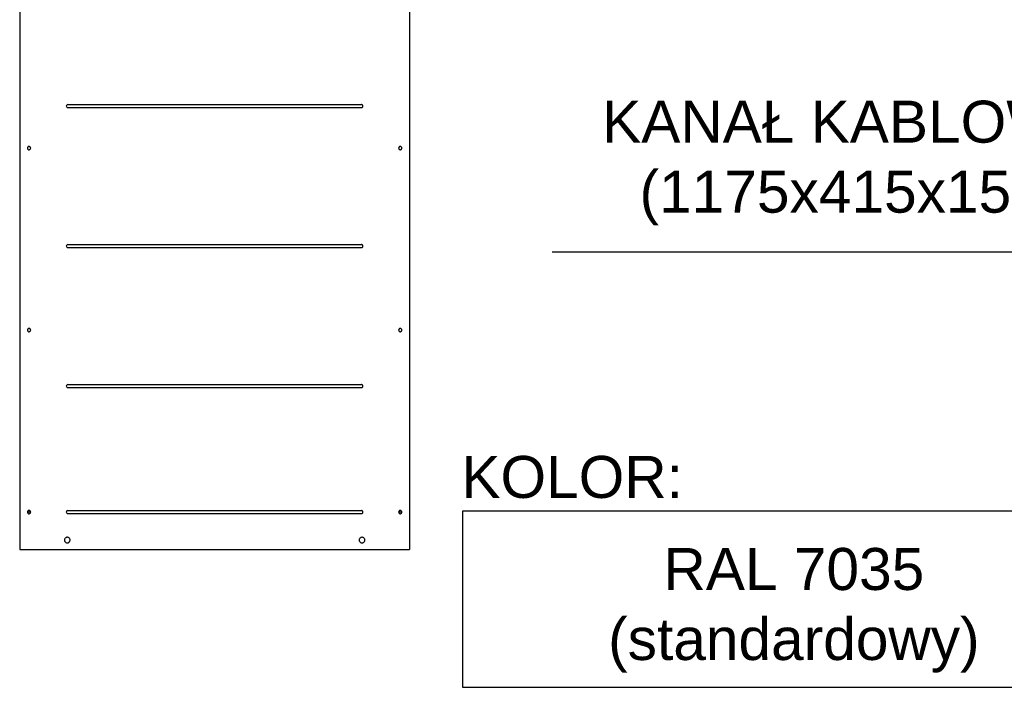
# Model space of a CAD drawing. Header units: millimetres. Extents: x -11513 to 3649, y 2330 to 12522.
# Tile 49 of 75: x -11280 to -10225, y 9616 to 10331. Entities that reach past the tile are written whole.
import ezdxf

# ---------------------------------------------------------------- set-up
doc = ezdxf.new("R2010")
doc.units = ezdxf.units.MM
doc.layers.add('Aparatura', color=7, linetype='Continuous')
doc.layers.add('Default', color=7, linetype='Continuous')
doc.styles.add('Arial h-20', font='ARIAL.TTF', dxfattribs={"height": 20})
doc.styles.get("Standard").update_dxf_attribs({"font": 'arial.ttf'})
doc.dimstyles.new('ISO-25', dxfattribs={"dimtxt": 2.5, "dimasz": 2.5, "dimexe": 1.25, "dimexo": 0.625, "dimtad": 1, "dimtxsty": 'Standard', "dimcen": 2.5, "dimadec": 0, "dimazin": 0, "dimtfac": 1, "dimtmove": 0, "dimatfit": 3, "dimfxl": 0, "dimarcsym": 0})

msp = doc.modelspace()

# ---------------------------------------------------------------- linework, layer by layer
msp.add_lwpolyline([(-10805.7, 9615.6), (-10098.5, 9615.6), (-10098.5, 9804.4), (-10805.7, 9804.4)], close=True)
at = {"layer": 'Default'}
for points in [[(-11280.5, 10438.4), (-11280.5, 9763.4)], [(-10862.5, 10438.4), (-10862.5, 9763.4)], [(-11228.9, 10240), (-10914.1, 10240)], [(-11228.9, 10236.8), (-10914.1, 10236.8)], [(-11228.9, 10090), (-10914.1, 10090)], [(-11228.9, 10086.8), (-10914.1, 10086.8)], [(-11228.9, 9940), (-10914.1, 9940)], [(-11228.9, 9936.8), (-10914.1, 9936.8)], [(-11268.7, 9803.4), (-11272.2, 9803.4)], [(-11228.9, 9805), (-10914.1, 9805)], [(-11228.9, 9801.8), (-10914.1, 9801.8)], [(-10870.7, 9803.4), (-10874.2, 9803.4)], [(-11280.5, 9763.4), (-11278.5, 9763.4)], [(-11278.5, 9763.4), (-10864.5, 9763.4)], [(-10864.5, 9763.4), (-10862.5, 9763.4)]]:
    msp.add_lwpolyline(points, dxfattribs=at)
for points in [[(-11228.9, 10240, 0.414214), (-11230.5, 10238.4, 0.414214), (-11228.9, 10236.8)], [(-10914.1, 10236.8, 0.08021), (-10913.6, 10236.9, 0.080677), (-10913.1, 10237.1, 0.109827), (-10912.7, 10237.6, 0.110555), (-10912.5, 10238.3, 0.080284), (-10912.6, 10238.8, 0.081255), (-10912.8, 10239.3, 0.115888), (-10913.3, 10239.8, 0.11666), (-10914, 10240, 0.006353), (-10914.1, 10240, 0.00631), (-10914.1, 10240)], [(-11228.9, 10090, 0.414214), (-11230.5, 10088.4, 0.414214), (-11228.9, 10086.8)], [(-10914.1, 10086.8, 0.08021), (-10913.6, 10086.9, 0.080677), (-10913.1, 10087.1, 0.109827), (-10912.7, 10087.6, 0.110555), (-10912.5, 10088.3, 0.080284), (-10912.6, 10088.8, 0.081255), (-10912.8, 10089.3, 0.115888), (-10913.3, 10089.8, 0.11666), (-10914, 10090, 0.006353), (-10914.1, 10090, 0.00631), (-10914.1, 10090)], [(-11228.9, 9940, 0.414214), (-11230.5, 9938.4, 0.414214), (-11228.9, 9936.8)], [(-10914.1, 9936.8, 0.08021), (-10913.6, 9936.9, 0.080677), (-10913.1, 9937.1, 0.109827), (-10912.7, 9937.6, 0.110555), (-10912.5, 9938.3, 0.080284), (-10912.6, 9938.8, 0.081255), (-10912.8, 9939.3, 0.115888), (-10913.3, 9939.8, 0.11666), (-10914, 9940, 0.006353), (-10914.1, 9940, 0.00631), (-10914.1, 9940)], [(-11228.9, 9805, 0.414214), (-11230.5, 9803.4, 0.414214), (-11228.9, 9801.8)], [(-10914.1, 9801.8, 0.08021), (-10913.6, 9801.9, 0.080677), (-10913.1, 9802.1, 0.109827), (-10912.7, 9802.6, 0.110555), (-10912.5, 9803.3, 0.080284), (-10912.6, 9803.8, 0.081255), (-10912.8, 9804.3, 0.115888), (-10913.3, 9804.8, 0.11666), (-10914, 9805, 0.006353), (-10914.1, 9805, 0.00631), (-10914.1, 9805)]]:
    msp.add_lwpolyline(points, format="xyb", dxfattribs=at)
for points in [[(-11268.7, 10193.4, 0.080204), (-11268.8, 10193.9, 0.080673), (-11269.1, 10194.4, 0.109827), (-11269.7, 10194.9, 0.110564), (-11270.4, 10195.1, 0.08029), (-11271, 10195.1, 0.081259), (-11271.5, 10194.8, 0.115888), (-11272, 10194.2, 0.116651), (-11272.2, 10193.5, 0.08029), (-11272.2, 10192.9, 0.081259), (-11271.9, 10192.4, 0.115888), (-11271.4, 10191.8, 0.116651), (-11270.6, 10191.6, 0.08029), (-11270, 10191.7, 0.081259), (-11269.5, 10191.9, 0.115888), (-11269, 10192.5, 0.116651), (-11268.7, 10193.3, 0.006352), (-11268.7, 10193.3, 0.006309)], [(-10870.7, 10193.4, 0.080204), (-10870.8, 10193.9, 0.080673), (-10871.1, 10194.4, 0.109827), (-10871.7, 10194.9, 0.110564), (-10872.4, 10195.1, 0.08029), (-10873, 10195.1, 0.081259), (-10873.5, 10194.8, 0.115888), (-10874, 10194.2, 0.116651), (-10874.2, 10193.5, 0.08029), (-10874.2, 10192.9, 0.081259), (-10873.9, 10192.4, 0.115888), (-10873.4, 10191.8, 0.116651), (-10872.6, 10191.6, 0.08029), (-10872, 10191.7, 0.081259), (-10871.5, 10191.9, 0.115888), (-10871, 10192.5, 0.116651), (-10870.7, 10193.3, 0.006352), (-10870.7, 10193.3, 0.006309)], [(-11268.7, 9998.4, 0.080204), (-11268.8, 9998.9, 0.080673), (-11269.1, 9999.4, 0.109827), (-11269.7, 9999.9, 0.110564), (-11270.4, 10000.1, 0.08029), (-11271, 10000.1, 0.081259), (-11271.5, 9999.8, 0.115888), (-11272, 9999.2, 0.116651), (-11272.2, 9998.5, 0.08029), (-11272.2, 9997.9, 0.081259), (-11271.9, 9997.4, 0.115888), (-11271.4, 9996.8, 0.116651), (-11270.6, 9996.6, 0.08029), (-11270, 9996.7, 0.081259), (-11269.5, 9996.9, 0.115888), (-11269, 9997.5, 0.116651), (-11268.7, 9998.3, 0.006352), (-11268.7, 9998.3, 0.006309)], [(-10870.7, 9998.4, 0.080204), (-10870.8, 9998.9, 0.080673), (-10871.1, 9999.4, 0.109827), (-10871.7, 9999.9, 0.110564), (-10872.4, 10000.1, 0.08029), (-10873, 10000.1, 0.081259), (-10873.5, 9999.8, 0.115888), (-10874, 9999.2, 0.116651), (-10874.2, 9998.5, 0.08029), (-10874.2, 9997.9, 0.081259), (-10873.9, 9997.4, 0.115888), (-10873.4, 9996.8, 0.116651), (-10872.6, 9996.6, 0.08029), (-10872, 9996.7, 0.081259), (-10871.5, 9996.9, 0.115888), (-10871, 9997.5, 0.116651), (-10870.7, 9998.3, 0.006352), (-10870.7, 9998.3, 0.006309)], [(-11268.7, 9803.4, 0.080204), (-11268.8, 9803.9, 0.080673), (-11269.1, 9804.4, 0.109827), (-11269.7, 9804.9, 0.110564), (-11270.4, 9805.1, 0.08029), (-11271, 9805.1, 0.081259), (-11271.5, 9804.8, 0.115888), (-11272, 9804.2, 0.116651), (-11272.2, 9803.5, 0.08029), (-11272.2, 9802.9, 0.081259), (-11271.9, 9802.4, 0.115888), (-11271.4, 9801.8, 0.116651), (-11270.6, 9801.6, 0.08029), (-11270, 9801.7, 0.081259), (-11269.5, 9801.9, 0.115888), (-11269, 9802.5, 0.116651), (-11268.7, 9803.3, 0.006352), (-11268.7, 9803.3, 0.006309)], [(-10870.7, 9803.4, 0.080204), (-10870.8, 9803.9, 0.080673), (-10871.1, 9804.4, 0.109827), (-10871.7, 9804.9, 0.110564), (-10872.4, 9805.1, 0.08029), (-10873, 9805.1, 0.081259), (-10873.5, 9804.8, 0.115888), (-10874, 9804.2, 0.116651), (-10874.2, 9803.5, 0.08029), (-10874.2, 9802.9, 0.081259), (-10873.9, 9802.4, 0.115888), (-10873.4, 9801.8, 0.116651), (-10872.6, 9801.6, 0.08029), (-10872, 9801.7, 0.081259), (-10871.5, 9801.9, 0.115888), (-10871, 9802.5, 0.116651), (-10870.7, 9803.3, 0.006352), (-10870.7, 9803.3, 0.006309)], [(-11226.5, 9773.4, 0.0802), (-11226.6, 9774.3, 0.080676), (-11227.1, 9775.2, 0.109832), (-11228.1, 9776, 0.110561), (-11229.3, 9776.4, 0.080289), (-11230.3, 9776.3, 0.081258), (-11231.2, 9775.9, 0.115889), (-11232.1, 9774.8, 0.116652), (-11232.5, 9773.5, 0.080295), (-11232.4, 9772.6, 0.081257), (-11232, 9771.7, 0.115881), (-11231, 9770.8, 0.116655), (-11229.6, 9770.4, 0.080289), (-11228.7, 9770.5, 0.08126), (-11227.8, 9770.9, 0.115894), (-11226.9, 9771.9, 0.116647), (-11226.5, 9773.2, 0.006352), (-11226.5, 9773.3, 0.006309)], [(-10910.5, 9773.4, 0.0802), (-10910.6, 9774.3, 0.080676), (-10911.1, 9775.2, 0.109832), (-10912.1, 9776, 0.110561), (-10913.3, 9776.4, 0.080289), (-10914.3, 9776.3, 0.081258), (-10915.2, 9775.9, 0.115889), (-10916.1, 9774.8, 0.116652), (-10916.5, 9773.5, 0.080295), (-10916.4, 9772.6, 0.081257), (-10916, 9771.7, 0.115881), (-10915, 9770.8, 0.116655), (-10913.6, 9770.4, 0.080289), (-10912.7, 9770.5, 0.08126), (-10911.8, 9770.9, 0.115894), (-10910.9, 9771.9, 0.116647), (-10910.5, 9773.2, 0.006352), (-10910.5, 9773.3, 0.006309)]]:
    msp.add_lwpolyline(points, format="xyb", close=True, dxfattribs=at)

# ---------------------------------------------------------------- texts
at = {"layer": 'Aparatura', "color": 3, "linetype": 'Continuous', "insert": (-10388.8, 10139.9), "char_height": 45, "width": 670.893, "attachment_point": 5, "style": 'Arial h-20'}
msp.add_mtext('KANAŁ KABLOWY\\P(1175x415x150)\\P\\P', dxfattribs=at)
at = {"layer": 'Aparatura', "linetype": 'Continuous', "char_height": 45, "width": 670.893, "attachment_point": 5, "style": 'Arial h-20'}
for s, insert in [('KOLOR:', (-10688.2, 9840.7)), ('RAL 7035 \\P(standardowy)\\P', (-10450.5, 9698.1))]:
    msp.add_mtext(s, dxfattribs=dict(at, insert=insert))

# ---------------------------------------------------------------- leaders
at = {"lineweight": 5}
msp.add_leader([(-9824.7, 10289.3), (-10097.4, 10081.8), (-10709.7, 10081.8)], dimstyle='ISO-25', override={"dimasz": 100}, dxfattribs=at)

doc.saveas('drawing.dxf')
